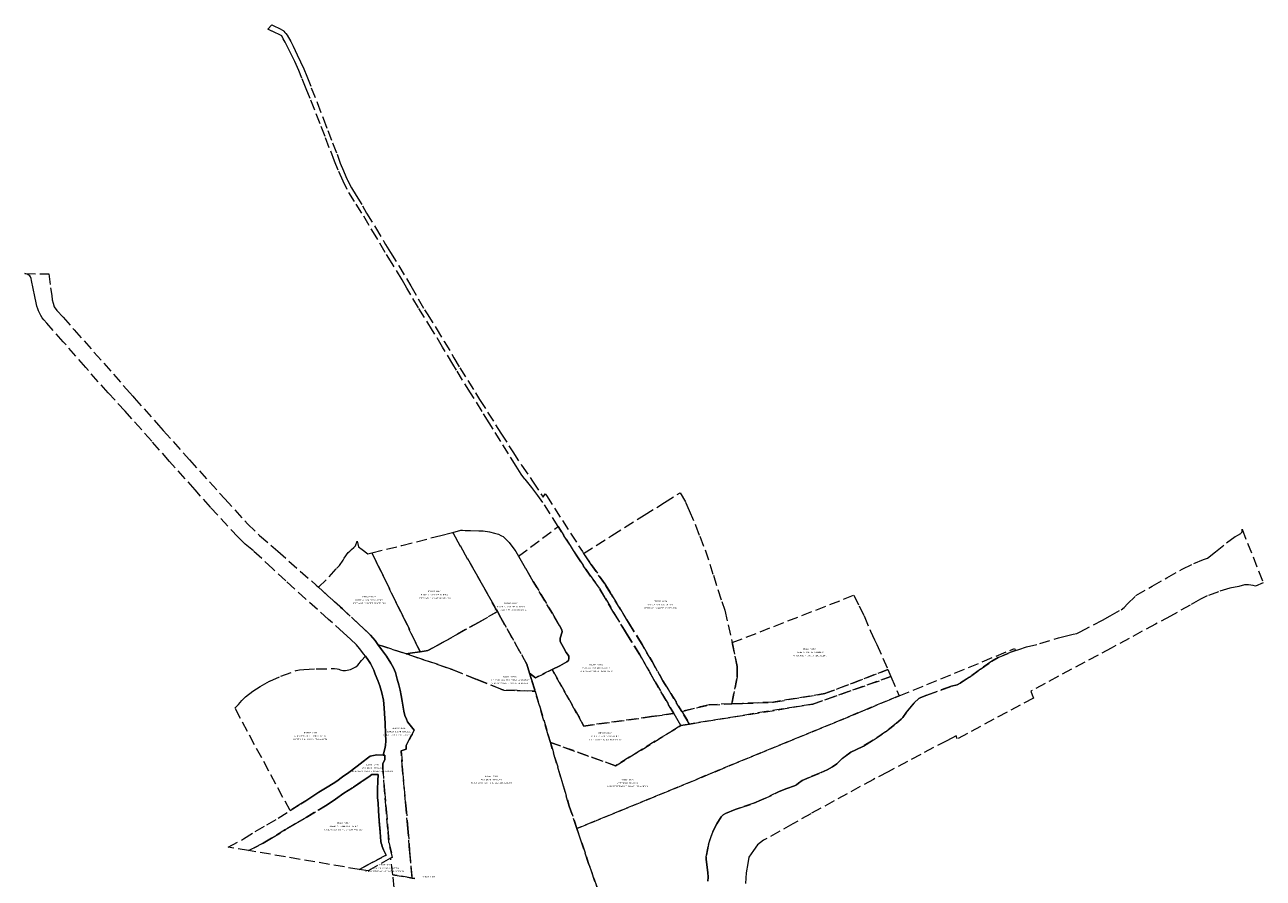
# Model space of a CAD drawing. Header units: metres. Extents: x 188526 to 197860, y 581431 to 587564.
# Tile 13 of 31: x 191554 to 192713, y 585046 to 585844. Entities that reach past the tile are written whole.
import ezdxf
from ezdxf.enums import TextEntityAlignment as Align

# ---------------------------------------------------------------- set-up
doc = ezdxf.new("R2010")
doc.units = ezdxf.units.M
doc.linetypes.add('DASHEDX2', pattern=[14, 10, -4])
doc.layers.add('B-WA-KG-GRENS_KADASTRAAL-G', color=150, linetype='DASHEDX2', lineweight=18)
doc.layers.add('B-WA-KG-GRENS_KADASTRAAL-T50', color=130, linetype='Continuous', lineweight=50)
doc.styles.add('NLCS-ISO-T25', font='NLCS-ISO.ttf', dxfattribs={"height": 2.5})

msp = doc.modelspace()

# ---------------------------------------------------------------- linework, layer by layer
at = {"layer": 'B-WA-KG-GRENS_KADASTRAAL-G'}
for points in [[(191976.3, 585500), (191980.1, 585493.8), (192000, 585462.3), (192011.1, 585444.9), (192019.4, 585432.3), (192029.7, 585417.4), (192039.4, 585402.5), (192041.5, 585405.6), (192042.5, 585404), (192076.2, 585351.5), (192077.3, 585349.8), (192084.5, 585339.5), (192097.2, 585321.4), (192103.2, 585311.6), (192119.5, 585285.1), (192132.1, 585264.6), (192141.4, 585248.8), (192151.6, 585230.6), (192169.3, 585201.9), (192176.6, 585190.2), (192168.3, 585188.8), (192161.7, 585200), (192144.2, 585229.8), (192138.6, 585239.7), (192129.9, 585254.8), (192117.6, 585275), (192105.8, 585294.1), (192097.9, 585307.7), (192092.1, 585317.2), (192082.6, 585330.3), (192071.6, 585346.5), (192053.5, 585374.9), (192039.3, 585397.3), (192034.5, 585403.9), (192028.8, 585411.4), (192022.5, 585419.4), (192018.9, 585423.9), (192014.3, 585431.3), (192007.1, 585443), (192000, 585454.6), (191992.6, 585466.1), (191989, 585471.9), (191982.3, 585482.7), (191971.5, 585500), (191958.5, 585521.1), (191955.1, 585526.7), (191945.4, 585542.9), (191935.9, 585558.5), (191922.8, 585579.7), (191912, 585598), (191907.5, 585605.9), (191898.3, 585621.1), (191891.8, 585631.4), (191884, 585645), (191876.8, 585656.6), (191869.8, 585668.2), (191863.1, 585679), (191856.1, 585690.3), (191852.5, 585698), (191847.6, 585708.5), (191844.4, 585716.9), (191839.4, 585729.4), (191835.4, 585740), (191830.9, 585751.7), (191825.8, 585764.4), (191821.4, 585775.5), (191817.9, 585784.5), (191813.8, 585794.4), (191810.8, 585801.5), (191807, 585810.1), (191803.5, 585817.5), (191800.6, 585823.1), (191798, 585828), (191796.3, 585831.1), (191794.9, 585834.1), (191785.6, 585838.5), (191782, 585840.2), (191785.6, 585844.4), (191795, 585839.7), (191796.1, 585839.1), (191796.9, 585838.4), (191797.9, 585837.2), (191798.8, 585836.1), (191800, 585834.8), (191803.4, 585828.8), (191805.6, 585824.4), (191809.3, 585816.4), (191812.3, 585809.7), (191815.6, 585803.2), (191818.5, 585796.2), (191822.5, 585785.5), (191827.9, 585771.7), (191833.8, 585756.9), (191837.9, 585745.6), (191842.5, 585733.8), (191846.7, 585723.3), (191849.7, 585715), (191852.7, 585707.6), (191854.8, 585702.5), (191856, 585699.7), (191856.3, 585698.9), (191860.1, 585691.7), (191864.5, 585684.6), (191870.5, 585674.9), (191874.3, 585668.1), (191882.5, 585654.8), (191890.5, 585641.5), (191892, 585638.9), (191896.7, 585631.3), (191904.4, 585619), (191915.6, 585600.1), (191928.6, 585577.8), (191931, 585574), (191939.3, 585560.6), (191947, 585548.1), (191956, 585532.9), (191961.6, 585523.4), (191976.3, 585500)], [(191896.7, 585064.8), (191898.5, 585065.7), (191895.2, 585079.3), (191894.1, 585091.9), (191892.7, 585110.9), (191891, 585127.9), (191889.6, 585149.1), (191889.6, 585153.2), (191891.4, 585156.8), (191891.4, 585161.1), (191889.8, 585161.1), (191891.4, 585167.1), (191891.9, 585170.1), (191892.2, 585174.6), (191892, 585181), (191891.6, 585191.1), (191891, 585199.9), (191890.8, 585205.2), (191890.1, 585212.6), (191888.6, 585219.4), (191886.7, 585225.8), (191884.8, 585230.8), (191882.4, 585236.9), (191881.1, 585240.6), (191878.1, 585246.8), (191876.2, 585249.5), (191873.4, 585253.6), (191871.7, 585255.6), (191867.8, 585260.9), (191864.7, 585264.2), (191859.3, 585269.6), (191852.7, 585275.6), (191838.8, 585288.1), (191817.5, 585306.9), (191798.8, 585324), (191786.5, 585335.4), (191768.4, 585352.1), (191760.7, 585358.6), (191754, 585364.9), (191728.2, 585393), (191713.9, 585409.2), (191689.8, 585435.9), (191673.2, 585454.9), (191648.4, 585482.8), (191632.5, 585500), (191611.5, 585523.7), (191590.4, 585547.9), (191575.1, 585565.1), (191572.4, 585568.2), (191570.8, 585570.2), (191569.6, 585572.3), (191568.4, 585574.3), (191567.4, 585576.6), (191566.5, 585578.7), (191565.6, 585581), (191565, 585584.1), (191563.8, 585590.1), (191562.2, 585597.8), (191560.8, 585605.1), (191560.4, 585606.9), (191560.2, 585608), (191559.7, 585608.6), (191559.2, 585609.4), (191558.2, 585610.2), (191556.7, 585610.9), (191554.4, 585611.6), (191576.9, 585611.4), (191578.5, 585598.3), (191579.6, 585591.2), (191580, 585587.1), (191580.9, 585583.9), (191581.9, 585580.4), (191584.3, 585577.1), (191590.2, 585570.8), (191600.6, 585559.1), (191637.4, 585517.6), (191652.7, 585500), (191655.5, 585496.8), (191656.7, 585495.4), (191679.7, 585469.8), (191684, 585464.9), (191708.5, 585437.4), (191741.5, 585401), (191762.7, 585377.4), (191774.2, 585366.7), (191791.2, 585351.9), (191827.1, 585320), (191829.2, 585318.1), (191851.7, 585297.9), (191867.4, 585283.2), (191878.1, 585273.2), (191882.2, 585268.3), (191884.7, 585264.7), (191888.2, 585259.9), (191893, 585253.7), (191897, 585247.2), (191899.5, 585242.6), (191901.4, 585238.4), (191902.9, 585232.1), (191904.4, 585226.8), (191905.7, 585222), (191906.8, 585216.9), (191907.6, 585211.7), (191908.5, 585206.1), (191909.2, 585202.1), (191910.2, 585198.1), (191911.5, 585194.7), (191912.6, 585192.1), (191916.2, 585187.6), (191918.8, 585184.3), (191911.2, 585170.2), (191911.4, 585166.8), (191906.8, 585165.1), (191908, 585146.6), (191910.9, 585114.1), (191912.9, 585092.4), (191914.6, 585071.6), (191916.8, 585046.1), (191898.9, 585049.1), (191896.7, 585064.8)], [(192216.4, 585266.3), (192216.7, 585265.2), (192221.1, 585244), (192221, 585234.3), (192216.2, 585209), (192194.8, 585208.2), (192169.3, 585201.9), (192151.6, 585230.6), (192141.4, 585248.8), (192132.1, 585264.6), (192119.5, 585285.1), (192103.2, 585311.6), (192097.2, 585321.4), (192084.5, 585339.5), (192077.3, 585349.8), (192103.7, 585366.5), (192133.9, 585385.5), (192153, 585397.3), (192167.6, 585406.6), (192172.8, 585397.6), (192176.2, 585389.9), (192182, 585376.2), (192186, 585366), (192191.1, 585353.2), (192198.8, 585329.3), (192206.7, 585304.7), (192209.5, 585296.6), (192216.4, 585266.3)], [(191954.9, 585369.4), (191962.4, 585371.4), (191964, 585371.4), (191964.2, 585371.4), (191966.5, 585371.1), (191971.4, 585371.2), (191979.4, 585371), (191983.5, 585370.8), (191989.4, 585370), (191994.1, 585368.8), (191997.7, 585367.8), (192000, 585366.6), (192000.6, 585366.3), (192002.1, 585365.5), (192003.4, 585364.4), (192007.6, 585359.9), (192013, 585352.9), (192014, 585351.6), (192016.5, 585347.2), (192022.9, 585335.9), (192030.3, 585323.6), (192048.2, 585293.5), (192054.8, 585282.3), (192056.9, 585278.4), (192057.3, 585276.4), (192056.8, 585274.7), (192056.1, 585272.5), (192055.4, 585270.5), (192055.4, 585269.1), (192055.5, 585267.5), (192058.5, 585261.8), (192061.2, 585257.1), (192062.4, 585255.4), (192063.4, 585253.6), (192063.7, 585251.6), (192063.3, 585249.7), (192061.7, 585248.3), (192055.2, 585244.6), (192047.9, 585241.1), (192032.3, 585233.5), (192026.8, 585237.9), (192024.4, 585246.2), (192000, 585289.4), (191996.7, 585295.3), (191954.9, 585369.4)], [(192016.5, 585347.2), (192053.5, 585374.9), (192071.6, 585346.5), (192082.6, 585330.3), (192092.1, 585317.2), (192097.9, 585307.7), (192105.8, 585294.1), (192117.6, 585275), (192129.9, 585254.8), (192138.6, 585239.7), (192144.2, 585229.8), (192161.7, 585200), (192161, 585199.9), (192141, 585197.1), (192077.7, 585188.3), (192047.9, 585241.1), (192055.2, 585244.6), (192061.7, 585248.3), (192063.3, 585249.7), (192063.7, 585251.6), (192063.4, 585253.6), (192062.4, 585255.4), (192061.2, 585257.1), (192058.5, 585261.8), (192055.5, 585267.5), (192055.4, 585269.1), (192055.4, 585270.5), (192056.1, 585272.5), (192056.8, 585274.7), (192057.3, 585276.4), (192056.9, 585278.4), (192054.8, 585282.3), (192048.2, 585293.5), (192030.3, 585323.6), (192022.9, 585335.9), (192016.5, 585347.2)], [(191911.3, 585256), (191884.7, 585264.7), (191882.2, 585268.3), (191878.1, 585273.2), (191867.4, 585283.2), (191851.7, 585297.9), (191829.2, 585318.1), (191839.3, 585328), (191846.1, 585335.6), (191849, 585338.6), (191852.3, 585343.5), (191853.4, 585345.4), (191857.1, 585350.6), (191858.5, 585351.9), (191860.2, 585353.5), (191862.4, 585355.3), (191863.9, 585357), (191865.4, 585361.3), (191866, 585358.8), (191866.8, 585356.1), (191870.2, 585353.4), (191875.5, 585349.5), (191879.2, 585350.4), (191924.5, 585257.8), (191924.1, 585257.7), (191915.1, 585256.6), (191911.3, 585256)], [(191924.5, 585257.8), (191879.2, 585350.4), (191907.4, 585357.3), (191943.8, 585366.6), (191953.3, 585369), (191954.9, 585369.4), (191996.7, 585295.3), (191979, 585285.3), (191959.3, 585274.3), (191944.6, 585266), (191935.7, 585261), (191932.9, 585259.5), (191931.6, 585258.9), (191930, 585258.5), (191924.5, 585257.8)], [(192216.2, 585209), (192221, 585234.3), (192221.1, 585244), (192216.7, 585265.2), (192216.4, 585266.3), (192330.2, 585310.7), (192335.1, 585300.7), (192339.8, 585291.4), (192345.8, 585277.2), (192349.7, 585269.1), (192351.9, 585264.7), (192362.2, 585241.1), (192303, 585218.6), (192255.1, 585210.7), (192226.1, 585209.3), (192216.2, 585209)], [(191924.5, 585257.8), (191930, 585258.5), (191931.6, 585258.9), (191932.9, 585259.5), (191935.7, 585261), (191944.6, 585266), (191959.3, 585274.3), (191979, 585285.3), (191996.7, 585295.3), (192000, 585289.4), (192024.4, 585246.2), (192026.8, 585237.9), (192028.7, 585231.7), (192032, 585220.9), (192015.1, 585221.4), (192002.6, 585221.8), (192000, 585222.9), (191977.4, 585231.9), (191954.4, 585241.2), (191912.8, 585255.4), (191911.3, 585256), (191915.1, 585256.6), (191924.1, 585257.7), (191924.5, 585257.8)], [(191802.7, 585109.2), (191751.1, 585205.1), (191754.3, 585208.4), (191757.5, 585212.2), (191761, 585215.6), (191767.9, 585220.9), (191774.8, 585225.4), (191783.6, 585230.2), (191794.2, 585235), (191808.4, 585240.3), (191811.6, 585240.9), (191815.6, 585241.2), (191827, 585241.8), (191841.9, 585242), (191844.4, 585242.1), (191846.8, 585241.8), (191848.2, 585241.4), (191849.6, 585240.9), (191852, 585240.4), (191854.6, 585240.2), (191859.2, 585241.3), (191861.6, 585242.4), (191864.1, 585243.7), (191866, 585245.4), (191869.6, 585249.5), (191873.4, 585253.6), (191876.2, 585249.5), (191878.1, 585246.8), (191881.1, 585240.6), (191882.4, 585236.9), (191884.8, 585230.8), (191886.7, 585225.8), (191888.6, 585219.4), (191890.1, 585212.6), (191890.8, 585205.2), (191891, 585199.9), (191891.6, 585191.1), (191892, 585181), (191892.2, 585174.6), (191891.9, 585170.1), (191891.4, 585167.1), (191889.8, 585161.1), (191883.9, 585161.2), (191880.8, 585160.7), (191877.6, 585160.1), (191875.2, 585158.1), (191871, 585155.2), (191865.5, 585150.7), (191857.8, 585144.9), (191851.9, 585140.7), (191846.5, 585136.6), (191843.1, 585134.4), (191837.4, 585131.2), (191829.7, 585126.3), (191823.1, 585122), (191817.5, 585118.2), (191812.8, 585115.4), (191802.7, 585109.2)], [(192026.8, 585237.9), (192032.3, 585233.5), (192047.9, 585241.1), (192077.7, 585188.3), (192141, 585197.1), (192161, 585199.9), (192161.7, 585200), (192168.3, 585188.8), (192107.3, 585151.1), (192046.3, 585173), (192044.3, 585179.7), (192032, 585220.9), (192028.7, 585231.7), (192026.8, 585237.9)], [(192176.6, 585190.2), (192291.9, 585208.8), (192365, 585234.5), (192372.8, 585216.5), (192071.1, 585092.3), (192064, 585113.4), (192046.3, 585173), (192107.3, 585151.1), (192168.3, 585188.8), (192176.6, 585190.2)], [(192216.2, 585209), (192226.1, 585209.3), (192255.1, 585210.7), (192303, 585218.6), (192362.2, 585241.1), (192365, 585234.5), (192291.9, 585208.8), (192176.6, 585190.2), (192169.3, 585201.9), (192194.8, 585208.2), (192216.2, 585209)], [(191744.7, 585075.1), (191759.1, 585082.7), (191770.1, 585089.6), (191780.9, 585096), (191791.5, 585102.1), (191802.7, 585109.2), (191812.8, 585115.4), (191817.5, 585118.2), (191823.1, 585122), (191829.7, 585126.3), (191837.4, 585131.2), (191843.1, 585134.4), (191846.5, 585136.6), (191851.9, 585140.7), (191857.8, 585144.9), (191865.5, 585150.7), (191871, 585155.2), (191875.2, 585158.1), (191877.6, 585160.1), (191880.8, 585160.7), (191883.9, 585161.2), (191889.8, 585161.1), (191891.4, 585161.1), (191891.4, 585156.8), (191889.6, 585153.2), (191889.6, 585149.1), (191891, 585127.9), (191892.7, 585110.9), (191894.1, 585091.9), (191895.2, 585079.3), (191898.5, 585065.7), (191896.7, 585064.8), (191875.9, 585052.9), (191867.3, 585054.1), (191892.5, 585067.5), (191890.2, 585072.6), (191889, 585075.6), (191888.5, 585077), (191887.9, 585078.6), (191887.6, 585080.4), (191887, 585088.9), (191886.1, 585099.6), (191885.3, 585109.1), (191885, 585116.3), (191884.5, 585121.2), (191884.6, 585128.9), (191884.7, 585137.1), (191885, 585142.9), (191879.3, 585142.9), (191876.4, 585140.9), (191870.3, 585136.7), (191861.1, 585130.5), (191853, 585125.4), (191845.2, 585119.8), (191837.3, 585114.6), (191817.8, 585102.7), (191808.2, 585097.1), (191798.5, 585091.4), (191785.3, 585083.3), (191777.4, 585078.6), (191763.9, 585071.8), (191744.7, 585075.1)], [(191763.9, 585071.8), (191777.4, 585078.6), (191785.3, 585083.3), (191798.5, 585091.4), (191808.2, 585097.1), (191817.8, 585102.7), (191837.3, 585114.6), (191845.2, 585119.8), (191853, 585125.4), (191861.1, 585130.5), (191870.3, 585136.7), (191876.4, 585140.9), (191879.3, 585142.9), (191885, 585142.9), (191884.7, 585137.1), (191884.6, 585128.9), (191884.5, 585121.2), (191885, 585116.3), (191885.3, 585109.1), (191886.1, 585099.6), (191887, 585088.9), (191887.6, 585080.4), (191887.9, 585078.6), (191888.5, 585077), (191889, 585075.6), (191890.2, 585072.6), (191892.5, 585067.5), (191867.3, 585054.1), (191763.9, 585071.8)]]:
    msp.add_lwpolyline(points, close=True, dxfattribs=at)
for points in [[(192193.6, 585043.3), (192193.8, 585046.8), (192193.5, 585051.3), (192192.7, 585058.5), (192192, 585063.7), (192192.1, 585065.8), (192194.1, 585077.4), (192198.2, 585089.6), (192201.9, 585096.8), (192206.1, 585103.4), (192208, 585105.2), (192210.2, 585106.4), (192219.1, 585110.2), (192224, 585111.7), (192236.8, 585116.2), (192244, 585119.2), (192260.4, 585126.9), (192267.4, 585129.9), (192274.7, 585132.3), (192276.7, 585133.3), (192278.6, 585134.9), (192282, 585137.4), (192288.5, 585140.2), (192299.7, 585144.8), (192305.2, 585147.4), (192310.3, 585150.1), (192314.4, 585152.9), (192319.4, 585157.9), (192327.5, 585164), (192332.2, 585166), (192339.2, 585169.6), (192348.4, 585175.1), (192359.9, 585183), (192370.3, 585190.9), (192374.5, 585194.6), (192376.1, 585196.3), (192379.4, 585201.2), (192386.6, 585209.9), (192391, 585214.2), (192392.8, 585215.1), (192398.6, 585217.2), (192421.5, 585225.5), (192426.9, 585227), (192429.9, 585228.5), (192438.4, 585234), (192448.7, 585241.5), (192459.5, 585249), (192465.4, 585252.3), (192478.6, 585258), (192481.4, 585258.9), (192484.6, 585260), (192491.7, 585262.4), (192504.2, 585265.4), (192521.9, 585270.7), (192527.9, 585272.5), (192535.5, 585274.1), (192538.9, 585274.9), (192542.1, 585276.4), (192562.8, 585287.4), (192570.2, 585291.3), (192580.3, 585297.1), (192583.3, 585299.2), (192586.3, 585302.7), (192594.3, 585310.3), (192609.4, 585319.1), (192623.2, 585327.1), (192637.6, 585335.2), (192648.3, 585340.4), (192657.5, 585344), (192661.1, 585345.5), (192668.8, 585351.3), (192679, 585359.7), (192687.3, 585365.6), (192689.7, 585367), (192692.3, 585368.3), (192692.8, 585369), (192693.5, 585369.9), (192693.8, 585370.9), (192693.5, 585372.5), (192713.4, 585322.3), (192706.1, 585319.3), (192703.8, 585319.9), (192699.5, 585320.3), (192695.9, 585320.3), (192690.5, 585318.9), (192682.2, 585317.4), (192671.5, 585314), (192660.9, 585310.1), (192654.6, 585307), (192645.1, 585301.4), (192626.5, 585291.2), (192612.5, 585283.6), (192571.1, 585261.2), (192495.8, 585221), (192497.1, 585217.4), (192498.3, 585214.4), (192427, 585176.3), (192426, 585179), (192417.3, 585174.6), (192392.8, 585161.7), (192362.3, 585145.5), (192348.6, 585138.4), (192290.1, 585106.3), (192273.2, 585096.7), (192245.8, 585081.5), (192240.2, 585077.1), (192236.3, 585072), (192231.9, 585065.5), (192231, 585059.8), (192229.5, 585050.9), (192226.8, 585006.4)], [(191919.4, 585045.7), (191916.8, 585046.1), (191914.6, 585071.6), (191912.9, 585092.4), (191910.9, 585114.1), (191908, 585146.6), (191906.8, 585165.1), (191911.4, 585166.8), (191911.2, 585170.2), (191918.8, 585184.3), (191916.2, 585187.6), (191912.6, 585192.1), (191911.5, 585194.7), (191910.2, 585198.1), (191909.2, 585202.1), (191908.5, 585206.1), (191907.6, 585211.7), (191906.8, 585216.9), (191905.7, 585222), (191904.4, 585226.8), (191902.9, 585232.1), (191901.4, 585238.4), (191899.5, 585242.6), (191897, 585247.2), (191893, 585253.7), (191888.2, 585259.9), (191884.7, 585264.7), (191911.3, 585256), (191912.8, 585255.4), (191954.4, 585241.2), (191977.4, 585231.9), (192000, 585222.9), (192002.6, 585221.8), (192015.1, 585221.4), (192032, 585220.9), (192044.3, 585179.7), (192046.3, 585173), (192064, 585113.4), (192071.1, 585092.3), (192082.1, 585059.8), (192092.7, 585029.8)], [(192092.7, 585029.8), (192082.1, 585059.8), (192071.1, 585092.3), (192372.8, 585216.5), (192480.7, 585260.9), (192481.4, 585258.9), (192478.6, 585258), (192465.4, 585252.3), (192459.5, 585249), (192448.7, 585241.5), (192438.4, 585234), (192429.9, 585228.5), (192426.9, 585227), (192421.5, 585225.5), (192398.6, 585217.2), (192392.8, 585215.1), (192391, 585214.2), (192386.6, 585209.9), (192379.4, 585201.2), (192376.1, 585196.3), (192374.5, 585194.6), (192370.3, 585190.9), (192359.9, 585183), (192348.4, 585175.1), (192339.2, 585169.6), (192332.2, 585166), (192327.5, 585164), (192319.4, 585157.9), (192314.4, 585152.9), (192310.3, 585150.1), (192305.2, 585147.4), (192299.7, 585144.8), (192288.5, 585140.2), (192282, 585137.4), (192278.6, 585134.9), (192276.7, 585133.3), (192274.7, 585132.3), (192267.4, 585129.9), (192260.4, 585126.9), (192244, 585119.2), (192236.8, 585116.2), (192224, 585111.7), (192219.1, 585110.2), (192210.2, 585106.4), (192208, 585105.2), (192206.1, 585103.4), (192201.9, 585096.8), (192198.2, 585089.6), (192194.1, 585077.4), (192192.1, 585065.8), (192192, 585063.7), (192192.7, 585058.5), (192193.5, 585051.3), (192193.8, 585046.8), (192193.6, 585043.3)], [(191900.1, 585036.8), (191898.9, 585049.1), (191916.8, 585046.1), (191919.4, 585045.7)]]:
    msp.add_lwpolyline(points, dxfattribs=at)

# ---------------------------------------------------------------- texts
at = {"layer": 'B-WA-KG-GRENS_KADASTRAAL-T50', "style": 'NLCS-ISO-T25'}
for s, p in [('BDD00P 00666', (191937.9, 585313.6)), ('OTTEMAWEI 7 9067DT READTSJERK', (191876.8, 585302.4)), ('PLOEG A. VAN DER (ALBERT)', (191876.8, 585305.5)), ('BDD00P 00667', (191876.8, 585308.6)), ('OTTEMAWEI 7 9067DT READTSJERK', (191937.9, 585307.3)), ('PLOEG A. VAN DER (ALBERT)', (191937.9, 585310.5)), ('BDD00P 00665', (192009.3, 585302.4)), ('PLOEG A. VAN DER (ALBERT)', (192149.2, 585301.2)), ('BDD00P 00686', (192149.2, 585304.3)), ('OTTEMAWEI 7 9067DT READTSJERK', (192009.3, 585296.2)), ('PLOEG A. VAN DER (ALBERT)', (192009.3, 585299.3)), ('OTTEMAWEI 7 9067DT READTSJERK', (192149.2, 585298)), ('PLOEG A. VAN DER (ALBERT)', (192289.2, 585256.7)), ('BDD00P 00684', (192289.2, 585259.8)), ('BDD00P 00662', (192089.1, 585245.2)), ('OTTEMAWEI 7 9067DT READTSJERK', (192289.2, 585253.6)), ('IT FRYSKE GEA (HET FRIESE LANDSCHAP)', (192008.4, 585230.8)), ('BDD00P 00664', (192008.4, 585233.9)), ('OTTEMAWEI 7 9067DT READTSJERK', (192089.1, 585238.9)), ('PLOEG A. VAN DER (ALBERT)', (192089.1, 585242.1)), ('V HARINXMAWG 17 9246TL OLTERTERP', (192008.4, 585227.7)), ('BDD00P 01405', (191904.5, 585185.6)), ('BUTEFJILD 40 9269TV FEANWALDEN', (191821.7, 585175.1)), ('KLOOSTERMAN B.J. (BRAM JACOB)', (191821.7, 585178.2)), ('BDD00P 01389', (191821.7, 585181.4)), ('HYNSTEBLOM 4 9104BR DAMWALD', (191904.5, 585179.3)), ('GEMEENTE DANTUMADEEL', (191904.5, 585182.5)), ('OTTEMAWEI 7 9067DT READTSJERK', (192097.6, 585174.9)), ('PLOEG A. VAN DER (ALBERT)', (192097.6, 585178)), ('BDD00P 00663', (192097.6, 585181.1)), ('BDD00P 01406', (191879.6, 585151.6)), ('HARLINGERSTRWG 113 8914AZ LEEUWARDEN', (191879.6, 585145.4)), ('WETTERSKIP FRYSLAN', (191879.6, 585148.5)), ('BDD00P 01393', (191991, 585140.7)), ('HARLINGERSTRWG 113 8914AZ LEEUWARDEN', (191991, 585134.5)), ('WETTERSKIP FRYSLAN', (191991, 585137.6)), ('HARLINGERSTRWG 113 8914AZ LEEUWARDEN', (192118.2, 585131.2)), ('WETTERSKIP FRYSLAN', (192118.2, 585134.3)), ('BDD00P 01425', (192118.2, 585137.5)), ('QUAAK M.P. (MARINUS PIETER)', (191852.8, 585093.9)), ('BDD00P 01391', (191852.8, 585097)), ('UTRECHTSESTRWG 91D 3445AP WOERDEN', (191852.8, 585090.8)), ('BDD00P 01392', (191891.4, 585057.9)), ('UTRECHTSESTRWG 91D 3445AP WOERDEN', (191891.4, 585051.6)), ('QUAAK M.P. (MARINUS PIETER)', (191891.4, 585054.7)), ('GKK02F 01603', (191932.5, 585046.7))]:
    msp.add_text(s, height=1.25, dxfattribs=at).set_placement(p, align=Align.CENTER)

doc.saveas('drawing.dxf')
